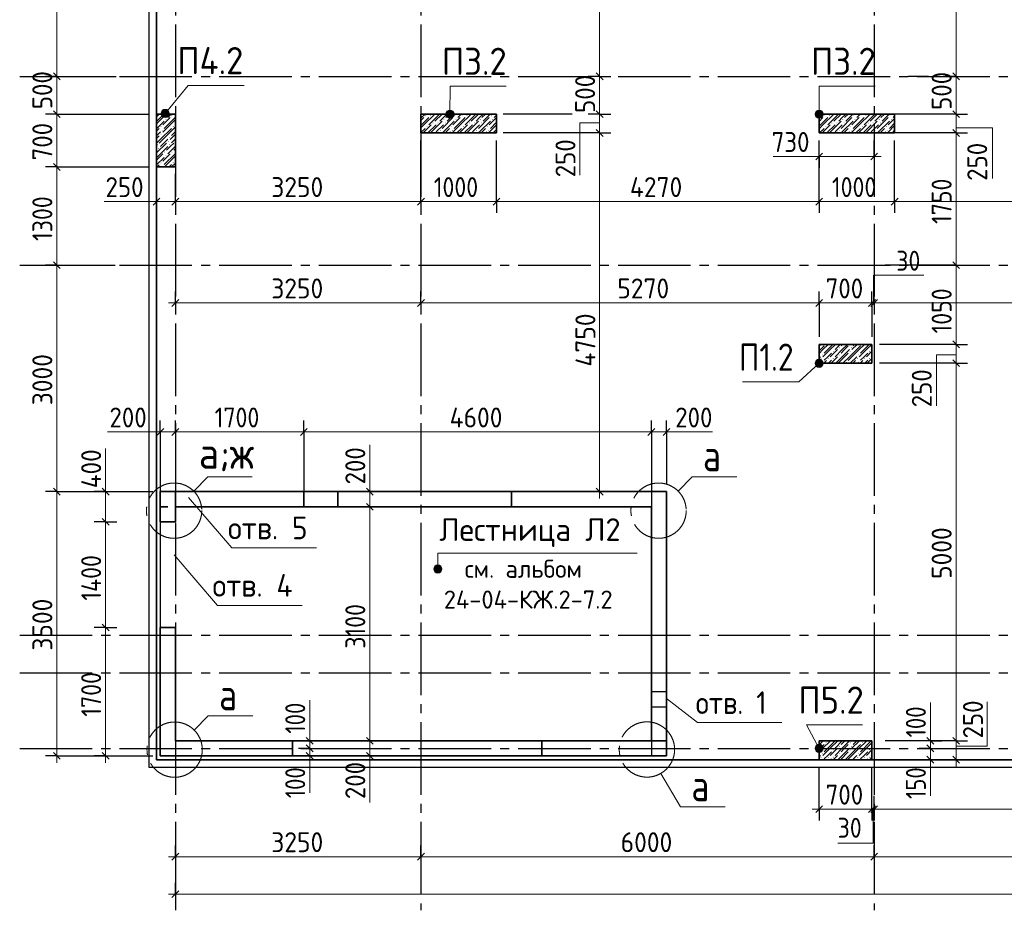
# Model space of a CAD drawing. Header units: millimetres. Extents: x 0 to 50400, y 0 to 35640.
# Tile 3 of 16: x 7204 to 20236, y 8317 to 20112. Entities that reach past the tile are written whole.
import ezdxf

# ---------------------------------------------------------------- set-up
doc = ezdxf.new("R2010")
doc.units = ezdxf.units.MM
doc.linetypes.add('______2', pattern=[324, 240, -84])
doc.linetypes.add('______5', pattern=[1320, 960, -120, 120, -120])
for name, color, linetype, lineweight in [('Standard', 7, 'Continuous', 25), ('ЖБ Пилон', 7, 'Continuous', 35), ('ЖБ Стена верхний уровень', 7, 'Continuous', 35), ('Общий01', 7, 'Continuous', 13), ('Позиционная метка диаметр_ шаг', 7, 'Continuous', 13), ('Позиционная метка линия выноска', 7, 'Continuous', 13), ('Примечания', 7, 'Continuous', 13), ('Размерная линия_ общее', 7, 'Continuous', 13)]:
    doc.layers.add(name, color=color, linetype=linetype, lineweight=lineweight)
doc.layers.add('Оси', color=7, linetype='______5', true_color=0x656565)
doc.styles.add('ISOCPEUR', font='txt')

msp = doc.modelspace()

# ---------------------------------------------------------------- hatches: boundary and pattern name
at = {"layer": 'ЖБ Пилон', "linetype": 'Continuous', "lineweight": 18, "transparency": 33554687}
for points in [[(9117, 18839), (9123, 18845), (9129, 18839), (9123, 18833)], [(9134, 18793), (9140, 18799), (9146, 18793), (9140, 18787)], [(9213, 18839), (9219, 18845), (9225, 18839), (9219, 18833)], [(12573, 18839), (12579, 18845), (12585, 18839), (12579, 18833)], [(12638, 18841), (12644, 18847), (12650, 18841), (12644, 18835)], [(12813, 18791), (12819, 18797), (12825, 18791), (12819, 18785)], [(12957, 18839), (12963, 18845), (12969, 18839), (12963, 18833)], [(12974, 18793), (12980, 18799), (12986, 18793), (12980, 18787)], [(13053, 18839), (13059, 18845), (13065, 18839), (13059, 18833)], [(13118, 18841), (13124, 18847), (13130, 18841), (13124, 18835)], [(13293, 18791), (13299, 18797), (13305, 18791), (13299, 18785)], [(13437, 18839), (13443, 18845), (13449, 18839), (13443, 18833)], [(13454, 18793), (13460, 18799), (13466, 18793), (13460, 18787)], [(17785, 18794), (17786, 18793), (17785, 18793)], [(17853, 18839), (17859, 18845), (17865, 18839), (17859, 18833)], [(17918, 18841), (17924, 18847), (17930, 18841), (17924, 18835)], [(18093, 18791), (18099, 18797), (18105, 18791), (18099, 18785)], [(18237, 18839), (18243, 18845), (18249, 18839), (18243, 18833)], [(18254, 18793), (18260, 18799), (18266, 18793), (18260, 18787)], [(18333, 18839), (18339, 18845), (18345, 18839), (18339, 18833)], [(18398, 18841), (18404, 18847), (18410, 18841), (18404, 18835)], [(18573, 18791), (18579, 18797), (18585, 18791), (18579, 18785)], [(18717, 18839), (18723, 18845), (18729, 18839), (18723, 18833)], [(18734, 18793), (18740, 18799), (18746, 18793), (18740, 18787)], [(9069, 18695), (9075, 18701), (9081, 18695), (9075, 18689)], [(9086, 18649), (9092, 18655), (9098, 18649), (9092, 18643)], [(9230, 18697), (9236, 18703), (9242, 18697), (9236, 18691)], [(12590, 18697), (12596, 18703), (12602, 18697), (12596, 18691)], [(12669, 18743), (12675, 18749), (12681, 18743), (12675, 18737)], [(12734, 18745), (12740, 18751), (12746, 18745), (12740, 18739)], [(12765, 18647), (12771, 18653), (12777, 18647), (12771, 18641)], [(12830, 18745), (12836, 18751), (12842, 18745), (12836, 18739)], [(12909, 18695), (12915, 18701), (12921, 18695), (12915, 18689)], [(12926, 18649), (12932, 18655), (12938, 18649), (12932, 18643)], [(13070, 18697), (13076, 18703), (13082, 18697), (13076, 18691)], [(13149, 18743), (13155, 18749), (13161, 18743), (13155, 18737)], [(13214, 18745), (13220, 18751), (13226, 18745), (13220, 18739)], [(13245, 18647), (13251, 18653), (13257, 18647), (13251, 18641)], [(13310, 18745), (13316, 18751), (13322, 18745), (13316, 18739)], [(13389, 18695), (13395, 18701), (13401, 18695), (13395, 18689)], [(13406, 18649), (13412, 18655), (13418, 18649), (13412, 18643)], [(17870, 18697), (17876, 18703), (17882, 18697), (17876, 18691)], [(17949, 18743), (17955, 18749), (17961, 18743), (17955, 18737)], [(18014, 18745), (18020, 18751), (18026, 18745), (18020, 18739)], [(18045, 18647), (18051, 18653), (18057, 18647), (18051, 18641)], [(18110, 18745), (18116, 18751), (18122, 18745), (18116, 18739)], [(18189, 18695), (18195, 18701), (18201, 18695), (18195, 18689)], [(18206, 18649), (18212, 18655), (18218, 18649), (18212, 18643)], [(18350, 18697), (18356, 18703), (18362, 18697), (18356, 18691)], [(18429, 18743), (18435, 18749), (18441, 18743), (18435, 18737)], [(18494, 18745), (18500, 18751), (18506, 18745), (18500, 18739)], [(18525, 18647), (18531, 18653), (18537, 18647), (18531, 18641)], [(18590, 18745), (18596, 18751), (18602, 18745), (18596, 18739)], [(18669, 18695), (18675, 18701), (18681, 18695), (18675, 18689)], [(18686, 18649), (18692, 18655), (18698, 18649), (18692, 18643)], [(9069, 18599), (9075, 18605), (9081, 18599), (9075, 18593)], [(9165, 18503), (9171, 18509), (9177, 18503), (9171, 18497)], [(9182, 18553), (9188, 18559), (9194, 18553), (9188, 18547)], [(9261, 18503), (9265, 18507), (9265, 18499)], [(9021, 18455), (9027, 18461), (9033, 18455), (9027, 18449)], [(9038, 18409), (9044, 18415), (9050, 18409), (9044, 18403)], [(9182, 18457), (9188, 18463), (9194, 18457), (9188, 18451)], [(9117, 18359), (9123, 18365), (9129, 18359), (9123, 18353)], [(9134, 18313), (9140, 18319), (9146, 18313), (9140, 18307)], [(9213, 18359), (9219, 18365), (9225, 18359), (9219, 18353)], [(9069, 18215), (9075, 18221), (9081, 18215), (9075, 18209)], [(9086, 18169), (9092, 18175), (9098, 18169), (9092, 18163)], [(9230, 18217), (9236, 18223), (9242, 18217), (9236, 18211)], [(17877, 15812), (17876, 15811), (17874, 15812)], [(18045, 15767), (18051, 15773), (18057, 15767), (18051, 15761)], [(18199, 15812), (18195, 15809), (18191, 15812)], [(18206, 15769), (18212, 15775), (18218, 15769), (18212, 15763)], [(18357, 15812), (18356, 15811), (18354, 15812)], [(17822, 15673), (17828, 15679), (17834, 15673), (17828, 15667)], [(17966, 15721), (17972, 15727), (17978, 15721), (17972, 15715)], [(18045, 15671), (18051, 15677), (18057, 15671), (18051, 15665)], [(18189, 15719), (18195, 15725), (18201, 15719), (18195, 15713)], [(18302, 15673), (18308, 15679), (18314, 15673), (18308, 15667)], [(18446, 15721), (18452, 15727), (18458, 15721), (18452, 15715)], [(17805, 15623), (17811, 15629), (17817, 15623), (17811, 15617)], [(17822, 15577), (17828, 15583), (17834, 15577), (17828, 15571)], [(17901, 15623), (17907, 15629), (17913, 15623), (17907, 15617)], [(17966, 15625), (17972, 15631), (17978, 15625), (17972, 15619)], [(18141, 15575), (18147, 15581), (18153, 15575), (18147, 15569)], [(18285, 15623), (18291, 15629), (18297, 15623), (18291, 15617)], [(18302, 15577), (18308, 15583), (18314, 15577), (18308, 15571)], [(18381, 15623), (18387, 15629), (18393, 15623), (18387, 15617)], [(18446, 15625), (18452, 15631), (18458, 15625), (18452, 15619)], [(17870, 10537), (17876, 10543), (17882, 10537), (17876, 10531)], [(17966, 10441), (17972, 10447), (17978, 10441), (17972, 10435)], [(18045, 10487), (18051, 10493), (18057, 10487), (18051, 10481)], [(18189, 10535), (18195, 10541), (18201, 10535), (18195, 10529)], [(18189, 10439), (18195, 10445), (18201, 10439), (18195, 10433)], [(18206, 10489), (18212, 10495), (18218, 10489), (18212, 10483)], [(18350, 10537), (18356, 10543), (18362, 10537), (18356, 10531)], [(18446, 10441), (18452, 10447), (18458, 10441), (18452, 10435)], [(17805, 10343), (17811, 10349), (17817, 10343), (17811, 10337)], [(17822, 10393), (17828, 10399), (17834, 10393), (17828, 10387)], [(17901, 10343), (17907, 10349), (17913, 10343), (17907, 10337)], [(17966, 10345), (17972, 10351), (17978, 10345), (17972, 10339)], [(18045, 10391), (18051, 10397), (18057, 10391), (18051, 10385)], [(18285, 10343), (18291, 10349), (18297, 10343), (18291, 10337)], [(18302, 10393), (18308, 10399), (18314, 10393), (18308, 10387)], [(18381, 10343), (18387, 10349), (18393, 10343), (18387, 10337)], [(18446, 10345), (18452, 10351), (18458, 10345), (18452, 10339)]]:
    msp.add_hatch(color=7, dxfattribs=at).paths.add_polyline_path(points, flags=16)
at = {"layer": 'Позиционная метка линия выноска', "linetype": 'Continuous', "lineweight": 13, "transparency": 33554687}
for points in [[(9076, 18880), (9171, 18837), (9087, 18906)], [(9087, 18906), (9182, 18862), (9110, 18922)], [(9087, 18906), (9171, 18837), (9182, 18862)], [(9110, 18922), (9179, 18890), (9138, 18924)], [(9110, 18922), (9182, 18862), (9179, 18890)], [(9138, 18924), (9179, 18890), (9163, 18913)], [(12853, 18890), (12946, 18889), (12927, 18909)], [(12853, 18890), (12927, 18909), (12873, 18909)], [(12873, 18909), (12927, 18909), (12900, 18916)], [(17739, 18890), (17832, 18889), (17812, 18909)], [(17739, 18890), (17812, 18909), (17758, 18909)], [(17758, 18909), (17812, 18909), (17785, 18916)], [(9079, 18853), (9148, 18821), (9076, 18880)], [(9076, 18880), (9148, 18821), (9171, 18837)], [(9120, 18818), (9079, 18853), (9095, 18830)], [(9079, 18853), (9120, 18818), (9148, 18821)], [(12845, 18863), (12946, 18889), (12853, 18890)], [(12845, 18863), (12953, 18862), (12946, 18889)], [(12853, 18836), (12953, 18862), (12845, 18863)], [(12853, 18836), (12946, 18835), (12953, 18862)], [(12872, 18816), (12946, 18835), (12853, 18836)], [(12872, 18816), (12926, 18816), (12946, 18835)], [(12926, 18816), (12872, 18816), (12899, 18808)], [(17731, 18863), (17832, 18889), (17739, 18890)], [(17731, 18863), (17839, 18862), (17832, 18889)], [(17739, 18836), (17839, 18862), (17731, 18863)], [(17739, 18836), (17831, 18835), (17839, 18862)], [(17758, 18816), (17831, 18835), (17739, 18836)], [(17758, 18816), (17812, 18816), (17831, 18835)], [(17812, 18816), (17758, 18816), (17785, 18808)], [(17796, 15510), (17734, 15579), (17733, 15551)], [(17796, 15510), (17733, 15551), (17769, 15511)], [(17769, 15511), (17733, 15551), (17745, 15526)], [(17821, 15522), (17749, 15602), (17734, 15579)], [(17821, 15522), (17734, 15579), (17796, 15510)], [(17836, 15546), (17774, 15615), (17749, 15602)], [(17836, 15546), (17749, 15602), (17821, 15522)], [(17838, 15574), (17801, 15614), (17774, 15615)], [(17838, 15574), (17774, 15615), (17836, 15546)], [(17801, 15614), (17838, 15574), (17825, 15599)], [(17731, 10464), (17813, 10508), (17787, 10516)], [(17731, 10464), (17787, 10516), (17739, 10491)], [(17737, 10437), (17813, 10508), (17731, 10464)], [(17737, 10437), (17833, 10488), (17813, 10508)], [(17757, 10417), (17833, 10488), (17737, 10437)], [(17739, 10491), (17787, 10516), (17760, 10510)], [(17757, 10417), (17839, 10460), (17833, 10488)], [(17783, 10409), (17839, 10460), (17757, 10417)], [(17783, 10409), (17831, 10434), (17839, 10460)], [(17831, 10434), (17783, 10409), (17811, 10415)]]:
    msp.add_hatch(color=7, dxfattribs=at).paths.add_polyline_path(points)
at = {"layer": 'Примечания', "linetype": 'Continuous', "lineweight": 13, "transparency": 33554687}
for points in [[(12784, 12864), (12692, 12864), (12684, 12837)], [(12784, 12864), (12684, 12837), (12792, 12837)], [(12792, 12837), (12684, 12837), (12692, 12810)], [(12765, 12883), (12711, 12883), (12692, 12864)], [(12765, 12883), (12692, 12864), (12784, 12864)], [(12792, 12837), (12692, 12810), (12784, 12810)], [(12784, 12810), (12692, 12810), (12711, 12790)], [(12711, 12883), (12765, 12883), (12738, 12891)], [(12784, 12810), (12711, 12790), (12765, 12790)], [(12765, 12790), (12711, 12790), (12738, 12783)]]:
    msp.add_hatch(color=7, dxfattribs=at).paths.add_polyline_path(points)

# ---------------------------------------------------------------- linework, layer by layer
at = {"layer": 'Standard', "color": 254, "linetype": 'Continuous', "lineweight": -3, "true_color": 0xc4c4ff, "transparency": 33554687}
msp.add_lwpolyline([(8915, 10212), (33765, 10212), (33765, 32712), (8915, 32712), (8915, 10212)], dxfattribs=at)
at = {"layer": 'Standard', "color": 7, "linetype": 'Continuous', "lineweight": 35, "transparency": 33554687}
msp.add_lwpolyline([(9015, 10312), (33665, 10312), (33665, 32612), (9015, 32612), (9015, 10312)], dxfattribs=at)
at = {"layer": 'ЖБ Пилон', "color": 7, "linetype": 'Continuous', "lineweight": 35, "transparency": 33554687}
for p, q in [((9265, 18862), (9015, 18862)), ((9015, 18862), (9015, 18162)), ((9015, 18862), (9015, 18162)), ((9265, 18862), (9015, 18862)), ((9265, 18162), (9265, 18862)), ((9265, 18162), (9265, 18862)), ((13515, 18862), (12515, 18862)), ((12515, 18862), (12515, 18612)), ((12515, 18862), (12515, 18612)), ((13515, 18862), (12515, 18862)), ((13515, 18612), (13515, 18862)), ((13515, 18612), (13515, 18862)), ((18785, 18862), (17785, 18862)), ((17785, 18862), (17785, 18612)), ((17785, 18862), (17785, 18612)), ((18785, 18862), (17785, 18862)), ((18785, 18612), (18785, 18862)), ((18785, 18612), (18785, 18862)), ((12515, 18612), (13515, 18612)), ((12515, 18612), (13515, 18612)), ((17785, 18612), (18785, 18612)), ((17785, 18612), (18785, 18612)), ((9015, 18162), (9265, 18162)), ((9015, 18162), (9265, 18162)), ((18485, 15812), (17785, 15812)), ((17785, 15812), (17785, 15562)), ((17785, 15812), (17785, 15562)), ((18485, 15812), (17785, 15812)), ((18485, 15562), (18485, 15812)), ((18485, 15562), (18485, 15812)), ((17785, 15562), (18485, 15562)), ((17785, 15562), (18485, 15562)), ((18485, 10562), (17785, 10562)), ((17785, 10562), (17785, 10312)), ((17785, 10562), (17785, 10312)), ((18485, 10562), (17785, 10562)), ((18485, 10312), (18485, 10562)), ((18485, 10312), (18485, 10562)), ((17785, 10312), (18485, 10312)), ((17785, 10312), (18485, 10312))]:
    msp.add_line(p, q, dxfattribs=at)
at = {"layer": 'ЖБ Пилон', "color": 251, "linetype": 'Continuous', "lineweight": 18, "true_color": 0x494949, "transparency": 33554687}
for p, q in [((9015, 18861), (9017, 18862)), ((9051, 18862), (9015, 18827)), ((9099, 18815), (9015, 18731)), ((9015, 18669), (9116, 18769)), ((9113, 18862), (9020, 18769)), ((9195, 18815), (9099, 18719)), ((9260, 18817), (9116, 18673)), ((9209, 18862), (9164, 18817)), ((9195, 18719), (9265, 18789)), ((12620, 18817), (12515, 18713)), ((12555, 18815), (12515, 18775)), ((12569, 18862), (12524, 18817)), ((12555, 18719), (12699, 18862)), ((12761, 18862), (12620, 18721)), ((12651, 18623), (12795, 18767)), ((12795, 18862), (12699, 18767)), ((12764, 18769), (12812, 18817)), ((12939, 18815), (12795, 18671)), ((12812, 18817), (12857, 18862)), ((12812, 18625), (12956, 18769)), ((12891, 18862), (12843, 18815)), ((12953, 18862), (12860, 18769)), ((13035, 18815), (12939, 18719)), ((13100, 18817), (12956, 18673)), ((13049, 18862), (13004, 18817)), ((13035, 18719), (13179, 18862)), ((13241, 18862), (13100, 18721)), ((13131, 18623), (13275, 18767)), ((13275, 18862), (13179, 18767)), ((13244, 18769), (13292, 18817)), ((13419, 18815), (13275, 18671)), ((13292, 18817), (13337, 18862)), ((13292, 18625), (13436, 18769)), ((13371, 18862), (13323, 18815)), ((13433, 18862), (13340, 18769)), ((13515, 18815), (13419, 18719)), ((13515, 18849), (13484, 18817)), ((17900, 18817), (17785, 18703)), ((17835, 18815), (17785, 18765)), ((17849, 18862), (17804, 18817)), ((17835, 18719), (17979, 18862)), ((18041, 18862), (17900, 18721)), ((17931, 18623), (18075, 18767)), ((18075, 18862), (17979, 18767)), ((18044, 18769), (18092, 18817)), ((18219, 18815), (18075, 18671)), ((18092, 18817), (18137, 18862)), ((18092, 18625), (18236, 18769)), ((18171, 18862), (18123, 18815)), ((18233, 18862), (18140, 18769)), ((18315, 18815), (18219, 18719)), ((18380, 18817), (18236, 18673)), ((18329, 18862), (18284, 18817)), ((18315, 18719), (18459, 18862)), ((18521, 18862), (18380, 18721)), ((18411, 18623), (18555, 18767)), ((18555, 18862), (18459, 18767)), ((18524, 18769), (18572, 18817)), ((18699, 18815), (18555, 18671)), ((18572, 18817), (18617, 18862)), ((18572, 18625), (18716, 18769)), ((18651, 18862), (18603, 18815)), ((18713, 18862), (18620, 18769)), ((18785, 18805), (18699, 18719)), ((18785, 18839), (18764, 18817)), ((9015, 18635), (9051, 18671)), ((9068, 18529), (9212, 18673)), ((9195, 18719), (9099, 18623)), ((9265, 18693), (9195, 18623)), ((9265, 18727), (9260, 18721)), ((12555, 18719), (12515, 18679)), ((12515, 18617), (12572, 18673)), ((12651, 18719), (12555, 18623)), ((12716, 18721), (12607, 18612)), ((12812, 18721), (12716, 18625)), ((12843, 18623), (12891, 18671)), ((13035, 18719), (12939, 18623)), ((12991, 18612), (13052, 18673)), ((13131, 18719), (13035, 18623)), ((13196, 18721), (13087, 18612)), ((13292, 18721), (13196, 18625)), ((13323, 18623), (13371, 18671)), ((13515, 18719), (13419, 18623)), ((13515, 18753), (13436, 18673)), ((13471, 18612), (13515, 18657)), ((13515, 18719), (13515, 18719)), ((17835, 18719), (17785, 18669)), ((17791, 18612), (17852, 18673)), ((17931, 18719), (17835, 18623)), ((17996, 18721), (17887, 18612)), ((18092, 18721), (17996, 18625)), ((18123, 18623), (18171, 18671)), ((18315, 18719), (18219, 18623)), ((18271, 18612), (18332, 18673)), ((18411, 18719), (18315, 18623)), ((18476, 18721), (18367, 18612)), ((18572, 18721), (18476, 18625)), ((18603, 18623), (18651, 18671)), ((18785, 18709), (18699, 18623)), ((18785, 18743), (18716, 18673)), ((18751, 18612), (18785, 18647)), ((9068, 18625), (9015, 18573)), ((9051, 18575), (9015, 18539)), ((9068, 18529), (9015, 18477)), ((9195, 18623), (9051, 18479)), ((9164, 18529), (9068, 18433)), ((9265, 18597), (9195, 18527)), ((9265, 18631), (9212, 18577)), ((9212, 18481), (9260, 18529)), ((9260, 18529), (9265, 18535)), ((12555, 18623), (12545, 18612)), ((12651, 18623), (12641, 18612)), ((12747, 18623), (12737, 18612)), ((12812, 18625), (12799, 18612)), ((12833, 18612), (12843, 18623)), ((12908, 18625), (12895, 18612)), ((13035, 18623), (13025, 18612)), ((13131, 18623), (13121, 18612)), ((13227, 18623), (13217, 18612)), ((13292, 18625), (13279, 18612)), ((13313, 18612), (13323, 18623)), ((13388, 18625), (13375, 18612)), ((13515, 18623), (13505, 18612)), ((13515, 18623), (13515, 18623)), ((17835, 18623), (17825, 18612)), ((17931, 18623), (17921, 18612)), ((18027, 18623), (18017, 18612)), ((18092, 18625), (18079, 18612)), ((18113, 18612), (18123, 18623)), ((18188, 18625), (18175, 18612)), ((18315, 18623), (18305, 18612)), ((18411, 18623), (18401, 18612)), ((18507, 18623), (18497, 18612)), ((18572, 18625), (18559, 18612)), ((18593, 18612), (18603, 18623)), ((18668, 18625), (18655, 18612)), ((18785, 18613), (18785, 18612)), ((9147, 18479), (9015, 18347)), ((9015, 18381), (9020, 18385)), ((9164, 18433), (9020, 18289)), ((9147, 18383), (9195, 18431)), ((9265, 18439), (9164, 18337)), ((9195, 18431), (9243, 18479)), ((9265, 18405), (9243, 18383)), ((9099, 18335), (9015, 18251)), ((9015, 18189), (9116, 18289)), ((9195, 18335), (9099, 18239)), ((9260, 18337), (9116, 18193)), ((9195, 18239), (9265, 18309)), ((9265, 18247), (9260, 18241)), ((9023, 18162), (9051, 18191)), ((9195, 18239), (9119, 18162)), ((9181, 18162), (9212, 18193)), ((9265, 18213), (9215, 18162)), ((17809, 15812), (17785, 15789)), ((17785, 15727), (17852, 15793)), ((17905, 15812), (17835, 15743)), ((17967, 15812), (17852, 15697)), ((17931, 15743), (18001, 15812)), ((18063, 15812), (17996, 15745)), ((18097, 15812), (18075, 15791)), ((18092, 15745), (18159, 15812)), ((18123, 15743), (18171, 15791)), ((18188, 15649), (18332, 15793)), ((18289, 15812), (18219, 15743)), ((18255, 15812), (18236, 15793)), ((18385, 15812), (18315, 15743)), ((18447, 15812), (18332, 15697)), ((18411, 15743), (18481, 15812)), ((17835, 15743), (17785, 15693)), ((17804, 15649), (17785, 15631)), ((17931, 15743), (17835, 15647)), ((17852, 15601), (17900, 15649)), ((17900, 15649), (17948, 15697)), ((18027, 15743), (17931, 15647)), ((18027, 15647), (17943, 15562)), ((18092, 15745), (17996, 15649)), ((18092, 15649), (18005, 15562)), ((18171, 15695), (18039, 15562)), ((18075, 15695), (18123, 15743)), ((18188, 15745), (18092, 15649)), ((18188, 15649), (18101, 15562)), ((18315, 15743), (18171, 15599)), ((18284, 15649), (18197, 15562)), ((18411, 15743), (18315, 15647)), ((18332, 15601), (18380, 15649)), ((18380, 15649), (18428, 15697)), ((18485, 15721), (18411, 15647)), ((18485, 15755), (18476, 15745)), ((18485, 15659), (18476, 15649)), ((17787, 15599), (17785, 15597)), ((17847, 15562), (17883, 15599)), ((17948, 15601), (17909, 15562)), ((18267, 15599), (18231, 15562)), ((18327, 15562), (18363, 15599)), ((18428, 15601), (18389, 15562)), ((18485, 15625), (18423, 15562)), ((18485, 15563), (18485, 15562)), ((17805, 10562), (17785, 10543)), ((17835, 10559), (17785, 10509)), ((17835, 10559), (17839, 10562)), ((17931, 10559), (17835, 10463)), ((17996, 10561), (17852, 10417)), ((17901, 10562), (17900, 10561)), ((17931, 10463), (18031, 10562)), ((18092, 10561), (17996, 10465)), ((18127, 10562), (18075, 10511)), ((18092, 10465), (18189, 10562)), ((18223, 10562), (18219, 10559)), ((18315, 10559), (18219, 10463)), ((18285, 10562), (18236, 10513)), ((18315, 10559), (18319, 10562)), ((18411, 10559), (18315, 10463)), ((18476, 10561), (18332, 10417)), ((18381, 10562), (18380, 10561)), ((17785, 10447), (17852, 10513)), ((17835, 10463), (17785, 10413)), ((17931, 10463), (17835, 10367)), ((18027, 10463), (17931, 10367)), ((18092, 10465), (17996, 10369)), ((18075, 10415), (18123, 10463)), ((18188, 10465), (18092, 10369)), ((18123, 10463), (18171, 10511)), ((18315, 10463), (18171, 10319)), ((18188, 10369), (18332, 10513)), ((18411, 10463), (18315, 10367)), ((18411, 10463), (18485, 10537)), ((18485, 10441), (18411, 10367)), ((18485, 10475), (18476, 10465)), ((17804, 10369), (17785, 10351)), ((17787, 10319), (17785, 10317)), ((17852, 10321), (17900, 10369)), ((17877, 10312), (17883, 10319)), ((17900, 10369), (17948, 10417)), ((17948, 10321), (17939, 10312)), ((18027, 10367), (17973, 10312)), ((18092, 10369), (18035, 10312)), ((18171, 10415), (18069, 10312)), ((18188, 10369), (18131, 10312)), ((18284, 10369), (18227, 10312)), ((18267, 10319), (18261, 10312)), ((18332, 10321), (18380, 10369)), ((18357, 10312), (18363, 10319)), ((18380, 10369), (18428, 10417)), ((18428, 10321), (18419, 10312)), ((18485, 10345), (18453, 10312)), ((18485, 10379), (18476, 10369))]:
    msp.add_line(p, q, dxfattribs=at)
at = {"layer": 'ЖБ Стена верхний уровень', "color": 7, "linetype": 'Continuous', "lineweight": 35, "transparency": 33554687}
for p, q in [((9065, 13862), (9065, 13662)), ((9265, 13862), (9065, 13862)), ((10405, 13862), (9265, 13862)), ((9265, 13662), (9265, 13862)), ((10965, 13862), (10405, 13862)), ((10965, 13862), (10965, 13662)), ((15565, 13862), (10965, 13862)), ((11415, 13662), (11415, 13862)), ((13715, 13862), (11415, 13862)), ((13715, 13862), (13715, 13662)), ((15765, 13862), (15565, 13862)), ((15765, 13662), (15765, 13862)), ((15765, 11212), (15765, 13862)), ((15765, 10562), (15765, 13862)), ((9065, 13662), (9165, 13662)), ((9065, 13662), (9165, 13662)), ((9065, 13662), (9065, 13462)), ((9265, 13662), (10405, 13662)), ((9265, 13462), (9265, 13662)), ((10405, 13662), (10965, 13662)), ((10965, 13662), (11415, 13662)), ((10965, 13662), (15565, 13662)), ((10965, 13662), (15565, 13662)), ((13715, 13662), (15565, 13662)), ((15565, 13662), (15565, 10562)), ((15765, 11212), (15765, 13662)), ((9065, 13462), (9265, 13462)), ((9065, 12062), (9065, 10562)), ((9265, 12062), (9065, 12062)), ((9265, 10562), (9265, 12062)), ((9265, 10562), (9265, 12062)), ((9265, 10562), (9265, 12062)), ((15565, 11212), (15565, 11012)), ((15765, 11012), (15765, 11212)), ((15765, 10562), (15765, 11012)), ((15765, 10562), (15765, 11012)), ((9065, 10562), (9065, 10362)), ((15565, 10562), (9265, 10562)), ((10815, 10362), (10815, 10562)), ((14115, 10562), (10815, 10562)), ((14115, 10562), (10815, 10562)), ((14115, 10562), (14115, 10362)), ((15565, 10562), (15765, 10562)), ((15565, 10562), (15765, 10562)), ((15765, 10362), (15765, 10562)), ((9065, 10362), (15765, 10362)), ((10815, 10362), (14115, 10362)), ((10815, 10362), (14115, 10362))]:
    msp.add_line(p, q, dxfattribs=at)
at = {"layer": 'ЖБ Стена верхний уровень', "color": 7, "linetype": 'Continuous', "lineweight": 25, "transparency": 33554687}
for p, q in [((9265, 13862), (9265, 13662)), ((10965, 13662), (10965, 13862)), ((9065, 13462), (9065, 12062)), ((9265, 13462), (9065, 13462)), ((9065, 12062), (9265, 12062)), ((15765, 11212), (15565, 11212)), ((15565, 11012), (15765, 11012))]:
    msp.add_line(p, q, dxfattribs=at)
at = {"layer": 'ЖБ Стена верхний уровень', "color": 253, "linetype": '______2', "lineweight": -3, "true_color": 0xababab, "transparency": 33554687}
for p, q in [((15565, 13862), (15565, 13662)), ((15765, 11212), (15565, 11212)), ((15565, 11012), (15765, 11012)), ((10815, 10362), (10815, 10562)), ((15565, 10562), (15565, 10362)), ((15565, 10562), (15765, 10562))]:
    msp.add_line(p, q, dxfattribs=at)
at = {"layer": 'ЖБ Стена верхний уровень', "color": 7, "linetype": 'Continuous', "lineweight": 18, "transparency": 33554687}
for p, q in [((9265, 13662), (10405, 13662)), ((9065, 10562), (9065, 10362)), ((9065, 10562), (9065, 10362)), ((10305, 10562), (9265, 10562)), ((10305, 10562), (9265, 10562)), ((10815, 10562), (10305, 10562)), ((15565, 10562), (14115, 10562)), ((15765, 10362), (15765, 10562)), ((9065, 10362), (10815, 10362)), ((9065, 10362), (10305, 10362)), ((14115, 10362), (15765, 10362))]:
    msp.add_line(p, q, dxfattribs=at)
at = {"layer": 'Общий01', "color": 7, "linetype": 'Continuous', "lineweight": 13, "transparency": 33554687}
for points in [[(9507, 13870), (9694, 14056), (10282, 14056)], [(15919, 13870), (16106, 14056), (16694, 14056)], [(9514, 10704), (9700, 10891), (10288, 10891)], [(15691, 10130), (15952, 9686), (16540, 9686)]]:
    msp.add_lwpolyline(points, dxfattribs=at)
at = {"layer": 'Общий01', "color": 7, "linetype": '______5', "lineweight": 13, "transparency": 33554687}
for centre in [(9248, 13610), (15660, 13610), (9255, 10445), (15506, 10447)]:
    msp.add_circle(centre, 366, dxfattribs=at)
at = {"layer": 'Оси', "color": 8, "linetype": '______5', "lineweight": -3, "transparency": 33554687}
for p, q in [((9265, 33247), (9265, 8317)), ((12515, 33247), (12515, 8317)), ((18515, 33247), (18515, 8317)), ((7204, 19362), (42964, 19362)), ((7204, 16862), (42964, 16862)), ((7204, 11962), (42964, 11962)), ((7204, 11462), (42964, 11462)), ((7204, 10462), (42964, 10462))]:
    msp.add_line(p, q, dxfattribs=at)
at = {"layer": 'Позиционная метка линия выноска', "color": 7, "linetype": 'Continuous', "lineweight": 13, "transparency": 33554687}
for p, q in [((9087, 18906), (9087, 18906)), ((9163, 18913), (9163, 18913)), ((12900, 18916), (12900, 18916)), ((17785, 18916), (17785, 18916)), ((9095, 18830), (9095, 18830)), ((9171, 18837), (9171, 18837)), ((12845, 18863), (12845, 18863)), ((12899, 18808), (12899, 18808)), ((12953, 18862), (12953, 18862)), ((17731, 18863), (17731, 18863)), ((17785, 18808), (17785, 18808)), ((17839, 18862), (17839, 18862)), ((17745, 15526), (17745, 15526)), ((17749, 15602), (17749, 15602)), ((17821, 15522), (17821, 15522)), ((17825, 15599), (17825, 15599)), ((17737, 10437), (17737, 10437)), ((17760, 10510), (17760, 10510)), ((17833, 10488), (17833, 10488)), ((17811, 10415), (17811, 10415))]:
    msp.add_line(p, q, dxfattribs=at)
for points in [[(9129, 18871), (9436, 19242), (10176, 19242)], [(12899, 18862), (12901, 19234), (13641, 19234)], [(17785, 18862), (17787, 19234), (18527, 19234)], [(17785, 15562), (17515, 15316), (16773, 15316)], [(17785, 10462), (17619, 10774), (18359, 10774)]]:
    msp.add_lwpolyline(points, dxfattribs=at)
for centre in [(9129, 18871), (12899, 18862), (17785, 18862), (17785, 15562), (17785, 10462)]:
    msp.add_circle(centre, 54, dxfattribs=at)
at = {"layer": 'Примечания', "color": 7, "linetype": 'Continuous', "lineweight": 13, "transparency": 33554687}
for p, q in [((17785, 18300), (17175, 18300)), ((9015, 17703), (8323, 17703)), ((9015, 14652), (8365, 14652)), ((15765, 14652), (16375, 14652)), ((11838, 13862), (11838, 14482)), ((8342, 13862), (8342, 14432)), ((12684, 12837), (12684, 12837)), ((12738, 12891), (12738, 12891)), ((12738, 12783), (12738, 12783)), ((12792, 12837), (12792, 12837)), ((11043, 10562), (11043, 11098)), ((19258, 10562), (19258, 11068)), ((11043, 10362), (11043, 9875)), ((11838, 10352), (11838, 9743)), ((19258, 10312), (19258, 9835))]:
    msp.add_line(p, q, dxfattribs=at)
for points in [[(14880, 18747), (14620, 18747), (14620, 18052)], [(19599, 18682), (20081, 18682), (20081, 18009)], [(18503, 16361), (18503, 16731), (19173, 16731)], [(19599, 15672), (19339, 15672), (19339, 14999)], [(9438, 13786), (10014, 13117), (11131, 13117)], [(15378, 13047), (12738, 13047), (12738, 12837)], [(9248, 13026), (9824, 12356), (10941, 12356)], [(15765, 11123), (16175, 10803), (17291, 10803)], [(19599, 10489), (20008, 10489), (20008, 11076)], [(18500, 9657), (18500, 9205), (18032, 9205)]]:
    msp.add_lwpolyline(points, dxfattribs=at)
msp.add_circle((12738, 12837), 54, dxfattribs=at)
at = {"layer": 'Размерная линия_ общее', "color": 7, "linetype": 'Continuous', "lineweight": 13, "transparency": 33554687}
for p, q in [((7696, 19362), (7696, 22262)), ((14880, 19362), (14880, 22262)), ((19599, 19362), (19599, 22262)), ((7696, 18862), (7696, 19362)), ((14880, 18862), (14880, 19362)), ((19599, 18862), (19599, 19362)), ((7696, 18162), (7696, 18862)), ((14880, 18612), (14880, 18862)), ((19599, 18612), (19599, 18862)), ((19599, 16862), (19599, 18612)), ((17785, 18300), (17695, 18300)), ((17785, 18300), (18515, 18300)), ((18515, 18300), (18605, 18300)), ((7696, 16862), (7696, 18162)), ((9015, 17703), (8925, 17703)), ((9015, 17703), (9265, 17703)), ((9265, 17703), (9175, 17703)), ((9265, 17703), (9355, 17703)), ((12515, 17703), (13515, 17703)), ((13515, 17703), (17785, 17703)), ((17785, 17703), (18785, 17703)), ((18785, 17703), (22765, 17703)), ((7696, 13862), (7696, 16862)), ((19599, 15812), (19599, 16862)), ((9265, 16361), (9175, 16361)), ((12515, 16361), (17785, 16361)), ((17785, 16361), (18485, 16361)), ((18485, 16361), (18515, 16361)), ((18515, 16361), (22685, 16361)), ((19599, 15562), (19599, 15812)), ((9065, 14652), (8975, 14652)), ((9065, 14652), (9265, 14652)), ((9265, 14652), (10965, 14652)), ((10965, 14652), (15565, 14652)), ((15565, 14652), (15765, 14652)), ((15765, 14652), (15855, 14652)), ((8342, 13862), (8342, 13952)), ((11838, 13862), (11838, 13952)), ((8342, 13462), (8342, 13862)), ((11838, 13662), (11838, 13862)), ((14880, 13862), (14880, 13772)), ((11838, 10562), (11838, 13662)), ((8342, 12062), (8342, 13462)), ((11043, 10562), (11043, 10652)), ((11043, 10462), (11043, 10562)), ((11838, 10362), (11838, 10562)), ((19258, 10562), (19258, 10652)), ((19258, 10462), (19258, 10562)), ((19599, 10562), (19599, 10652)), ((19599, 10312), (19599, 10562)), ((19599, 10562), (19599, 10472)), ((11043, 10362), (11043, 10462)), ((19258, 10312), (19258, 10462)), ((7696, 10362), (7696, 10272)), ((8342, 10362), (8342, 10272)), ((11043, 10362), (11043, 10272)), ((11838, 10362), (11838, 10272)), ((19258, 10312), (19258, 10222)), ((19599, 10312), (19599, 10222)), ((17785, 9657), (17695, 9657)), ((17785, 9657), (18485, 9657)), ((18485, 9657), (18515, 9657)), ((18515, 9657), (22685, 9657)), ((9265, 9027), (9175, 9027)), ((9265, 9027), (12515, 9027)), ((12515, 9027), (18515, 9027)), ((18515, 9027), (24515, 9027)), ((9265, 8532), (9175, 8532)), ((9265, 8532), (40065, 8532))]:
    msp.add_line(p, q, dxfattribs=at)
at = {"layer": 'Размерная линия_ общее', "color": 253, "linetype": 'Continuous', "lineweight": -3, "true_color": 0xa0a0a0, "transparency": 33554687}
for p, q in [((7696, 19362), (7546, 19362)), ((7696, 19362), (7846, 19362)), ((14880, 19362), (14730, 19362)), ((14880, 19362), (15030, 19362)), ((14880, 19362), (14880, 19362)), ((19235, 19362), (18965, 19362)), ((19599, 19362), (19449, 19362)), ((19599, 19362), (19749, 19362)), ((7696, 18862), (7546, 18862)), ((7696, 18862), (7846, 18862)), ((14516, 18862), (13605, 18862)), ((14880, 18862), (14730, 18862)), ((14880, 18862), (15030, 18862)), ((19599, 18862), (19449, 18862)), ((19599, 18862), (19749, 18862)), ((14880, 18612), (14730, 18612)), ((14880, 18612), (15030, 18612)), ((17785, 18300), (17785, 18512)), ((18515, 18300), (18515, 18512)), ((19599, 18612), (19449, 18612)), ((19599, 18612), (19749, 18612)), ((17785, 18300), (17785, 18450)), ((18515, 18300), (18515, 18450)), ((17785, 18300), (17785, 18150)), ((18515, 18300), (18515, 18150)), ((7696, 18162), (7546, 18162)), ((7696, 18162), (7846, 18162)), ((9265, 17703), (9265, 18071)), ((9265, 17703), (9265, 17994)), ((9015, 17703), (9015, 17853)), ((9265, 17703), (9265, 17853)), ((9265, 17703), (9265, 17853)), ((12515, 17703), (12515, 17853)), ((13515, 17703), (13515, 17853)), ((17785, 17703), (17785, 17853)), ((18785, 17703), (18785, 17853)), ((9015, 17703), (9015, 17553)), ((9265, 17703), (9265, 17553)), ((9265, 17703), (9265, 17553)), ((12515, 17703), (12515, 17553)), ((13515, 17703), (13515, 17553)), ((17785, 17703), (17785, 17553)), ((18785, 17703), (18785, 17553)), ((7696, 16862), (7546, 16862)), ((7696, 16862), (7846, 16862)), ((19599, 16862), (19449, 16862)), ((19599, 16862), (19749, 16862)), ((9265, 16361), (9265, 16511)), ((12515, 16361), (12515, 16511)), ((17785, 16361), (17785, 16511)), ((18485, 16361), (18485, 16511)), ((18515, 16361), (18515, 16511)), ((9265, 16361), (9265, 16211)), ((9265, 16361), (9265, 16361)), ((12515, 16361), (12515, 16211)), ((12515, 16361), (12515, 16361)), ((17785, 16361), (17785, 16211)), ((18485, 16361), (18485, 16211)), ((18515, 16361), (18515, 16211)), ((18515, 16361), (18515, 16309)), ((19599, 15812), (19449, 15812)), ((19599, 15812), (19749, 15812)), ((19599, 15562), (19449, 15562)), ((19599, 15562), (19749, 15562)), ((9065, 14652), (9065, 14802)), ((9265, 14652), (9265, 14802)), ((10965, 14652), (10965, 14802)), ((15565, 14652), (15565, 14802)), ((15765, 14652), (15765, 14802)), ((9065, 14652), (9065, 14502)), ((9065, 14652), (9065, 13762)), ((9265, 14652), (9265, 14502)), ((9265, 14652), (9265, 14652)), ((10965, 14652), (10965, 14502)), ((10965, 14652), (10965, 13862)), ((15565, 14652), (15565, 14502)), ((15565, 14652), (15565, 13762)), ((15765, 14652), (15765, 14502)), ((15765, 14652), (15765, 13962)), ((7696, 13862), (7546, 13862)), ((7696, 13862), (7846, 13862)), ((8342, 13862), (8192, 13862)), ((8342, 13862), (8492, 13862)), ((11838, 13862), (11688, 13862)), ((11838, 13862), (11988, 13862)), ((14880, 13862), (14730, 13862)), ((14880, 13862), (15030, 13862)), ((14880, 13862), (14880, 13862)), ((11838, 13662), (11688, 13662)), ((11838, 13662), (11988, 13662)), ((8342, 13462), (8192, 13462)), ((8342, 13462), (8492, 13462)), ((8342, 12062), (8192, 12062)), ((8342, 12062), (8492, 12062)), ((11043, 10562), (10893, 10562)), ((11043, 10562), (11193, 10562)), ((11838, 10562), (11688, 10562)), ((11838, 10562), (11988, 10562)), ((19599, 10562), (18660, 10562)), ((19258, 10562), (19108, 10562)), ((19258, 10562), (19408, 10562)), ((19258, 10562), (19258, 10562)), ((19599, 10562), (19449, 10562)), ((19599, 10562), (19449, 10562)), ((19599, 10562), (19749, 10562)), ((19599, 10562), (19599, 10562)), ((19599, 10562), (19749, 10562)), ((11043, 10462), (10893, 10462)), ((11043, 10462), (11193, 10462)), ((19258, 10462), (19108, 10462)), ((19258, 10462), (19408, 10462)), ((19258, 10462), (19258, 10462)), ((7696, 10362), (7546, 10362)), ((7696, 10362), (7846, 10362)), ((7696, 10362), (8965, 10362)), ((8342, 10362), (8192, 10362)), ((8342, 10362), (8492, 10362)), ((11043, 10362), (10893, 10362)), ((11043, 10362), (11193, 10362)), ((11838, 10362), (11688, 10362)), ((11838, 10362), (11988, 10362)), ((19258, 10312), (19108, 10312)), ((19258, 10312), (19408, 10312)), ((19599, 10312), (19449, 10312)), ((19599, 10312), (19749, 10312)), ((19599, 10312), (19919, 10312)), ((17785, 9657), (17785, 10212)), ((17785, 9657), (17785, 9807)), ((18485, 9657), (18485, 9807)), ((18515, 9657), (18515, 9807)), ((17785, 9657), (17785, 9507)), ((18485, 9657), (18485, 9507)), ((18515, 9657), (18515, 9507)), ((9265, 9027), (9265, 9177)), ((12515, 9027), (12515, 9177)), ((18515, 9027), (18515, 9177)), ((9265, 9027), (9265, 8877)), ((12515, 9027), (12515, 8877)), ((18515, 9027), (18515, 8877)), ((9265, 8532), (9265, 8682)), ((9265, 8532), (9265, 8382)), ((9265, 8532), (9265, 8520))]:
    msp.add_line(p, q, dxfattribs=at)
at = {"layer": 'Размерная линия_ общее', "color": 7, "linetype": 'Continuous', "lineweight": 25, "transparency": 33554687}
for p, q in [((7741, 19317), (7651, 19407)), ((14925, 19317), (14835, 19407)), ((19644, 19317), (19554, 19407)), ((7741, 18817), (7651, 18907)), ((14925, 18817), (14835, 18907)), ((19644, 18817), (19554, 18907)), ((14925, 18567), (14835, 18657)), ((19644, 18567), (19554, 18657)), ((17740, 18255), (17830, 18345)), ((18470, 18255), (18560, 18345)), ((7741, 18117), (7651, 18207)), ((8970, 17658), (9060, 17748)), ((9220, 17658), (9310, 17748)), ((9220, 17658), (9310, 17748)), ((12470, 17658), (12560, 17748)), ((13470, 17658), (13560, 17748)), ((17740, 17658), (17830, 17748)), ((18740, 17658), (18830, 17748)), ((7741, 16817), (7651, 16907)), ((19644, 16817), (19554, 16907)), ((9220, 16316), (9310, 16406)), ((12470, 16316), (12560, 16406)), ((17740, 16316), (17830, 16406)), ((18440, 16316), (18530, 16406)), ((18470, 16316), (18560, 16406)), ((19644, 15767), (19554, 15857)), ((19644, 15517), (19554, 15607)), ((9020, 14607), (9110, 14697)), ((9220, 14607), (9310, 14697)), ((10920, 14607), (11010, 14697)), ((15520, 14607), (15610, 14697)), ((15720, 14607), (15810, 14697)), ((7741, 13817), (7651, 13907)), ((8387, 13817), (8297, 13907)), ((11883, 13817), (11793, 13907)), ((14925, 13817), (14835, 13907)), ((11883, 13617), (11793, 13707)), ((8387, 13417), (8297, 13507)), ((8387, 12017), (8297, 12107)), ((11088, 10517), (10998, 10607)), ((11883, 10517), (11793, 10607)), ((19303, 10517), (19213, 10607)), ((19644, 10517), (19554, 10607)), ((19644, 10517), (19554, 10607)), ((11088, 10417), (10998, 10507)), ((19303, 10417), (19213, 10507)), ((7741, 10317), (7651, 10407)), ((8387, 10317), (8297, 10407)), ((11088, 10317), (10998, 10407)), ((11883, 10317), (11793, 10407)), ((19303, 10267), (19213, 10357)), ((19644, 10267), (19554, 10357)), ((17740, 9612), (17830, 9702)), ((18440, 9612), (18530, 9702)), ((18470, 9612), (18560, 9702)), ((9220, 8982), (9310, 9072)), ((12470, 8982), (12560, 9072)), ((18470, 8982), (18560, 9072)), ((9220, 8487), (9310, 8577))]:
    msp.add_line(p, q, dxfattribs=at)
at = {"layer": 'Размерная линия_ общее', "color": 253, "linetype": 'Continuous', "lineweight": -3, "true_color": 0xa0a0a0, "transparency": 33554687}
for points in [[(7696, 19362), (7872, 19362), (7872, 19362), (8482, 19362)], [(19599, 19362), (19578, 19362), (19578, 19362), (19578, 19362), (19578, 19362), (19578, 19362), (19578, 19362), (19578, 19362), (19578, 19362), (19578, 19362), (19578, 19362)], [(7696, 18862), (7859, 18862), (7859, 18862), (8915, 18862)], [(14880, 18862), (14863, 18862), (14863, 18862), (14862, 18862), (14862, 18862), (14862, 18862), (14862, 18862), (14861, 18862), (14861, 18862), (14859, 18862)], [(19599, 18862), (19578, 18862), (19578, 18862), (19578, 18862), (19578, 18862), (19578, 18862), (19578, 18862), (19578, 18862), (19578, 18862), (19578, 18862), (19578, 18862), (19578, 18862), (19578, 18862), (19483, 18862), (19483, 18862), (19477, 18862), (19477, 18862), (18585, 18862)], [(12515, 17703), (12515, 17724), (12515, 17724), (12515, 17724), (12515, 17724), (12515, 17724), (12515, 17724), (12515, 17724), (12515, 17724), (12515, 17724), (12515, 17724), (12515, 17724), (12515, 17724), (12515, 17724), (12515, 17724), (12515, 17724), (12515, 17724), (12515, 17724), (12515, 17724), (12515, 17728), (12515, 17728), (12515, 17758), (12515, 17758), (12515, 18512)], [(13515, 17703), (13515, 17724), (13515, 17724), (13515, 17724), (13515, 17724), (13515, 17724), (13515, 17724), (13515, 17724), (13515, 17724), (13515, 17724), (13515, 17724), (13515, 17724), (13515, 17724), (13515, 17724), (13515, 17724), (13515, 17724), (13515, 17724), (13515, 17729), (13515, 17729), (13515, 17775), (13515, 17775), (13515, 18512)], [(14880, 18612), (14863, 18612), (14863, 18612), (14862, 18612), (14862, 18612), (14862, 18612), (14862, 18612), (14861, 18612), (14861, 18612), (14860, 18612), (14860, 18612), (14763, 18612), (14763, 18612), (13605, 18612)], [(17785, 17703), (17785, 17724), (17785, 17724), (17785, 17724), (17785, 17724), (17785, 17724), (17785, 17724), (17785, 17724), (17785, 17724), (17785, 17724), (17785, 17724), (17785, 17724), (17785, 17724), (17785, 17724), (17785, 17724), (17785, 17737), (17785, 17737), (17785, 17847), (17785, 17847), (17785, 18512)], [(19599, 18612), (19578, 18612), (19578, 18612), (19578, 18612), (19578, 18612), (19578, 18612), (19578, 18612), (19578, 18612), (19578, 18612), (19578, 18612), (19578, 18612), (19578, 18612), (19578, 18612), (19487, 18612), (19487, 18612), (19481, 18612), (19481, 18612), (18585, 18612)], [(18785, 17703), (18785, 17724), (18785, 17724), (18785, 17724), (18785, 17724), (18785, 17724), (18785, 17724), (18785, 17724), (18785, 17724), (18785, 17724), (18785, 17724), (18785, 17724), (18785, 17724), (18785, 17739), (18785, 17739), (18785, 17864), (18785, 17864), (18785, 18512)], [(7696, 18162), (7841, 18162), (7841, 18162), (8915, 18162)], [(9015, 17703), (9015, 18028), (9015, 18028), (9015, 18071)], [(7696, 16862), (7808, 16862), (7808, 16862), (8466, 16862)], [(19599, 16862), (19578, 16862), (19578, 16862), (19578, 16862), (19578, 16862), (19578, 16862), (19578, 16862), (19578, 16862), (19578, 16862), (19578, 16862), (19578, 16862), (19578, 16862), (19578, 16862), (19578, 16862), (19578, 16862), (19514, 16862), (19514, 16862), (19509, 16862), (19509, 16862), (18660, 16862)], [(17785, 16361), (17785, 16201), (17785, 16201), (17785, 15912)], [(18485, 16361), (18485, 16184), (18485, 16184), (18485, 15912)], [(19599, 15812), (19578, 15812), (19578, 15812), (19578, 15812), (19578, 15812), (19578, 15812), (19578, 15812), (19578, 15812), (19578, 15812), (19578, 15812), (19578, 15812), (19578, 15812), (19578, 15812), (19578, 15812), (19578, 15812), (19578, 15812), (19578, 15812), (19530, 15812), (19530, 15812), (19527, 15812), (19527, 15812), (18585, 15812)], [(19599, 15562), (19578, 15562), (19578, 15562), (19578, 15562), (19578, 15562), (19578, 15562), (19578, 15562), (19578, 15562), (19578, 15562), (19578, 15562), (19578, 15562), (19578, 15562), (19578, 15562), (19578, 15562), (19578, 15562), (19578, 15562), (19578, 15562), (19534, 15562), (19534, 15562), (19531, 15562), (19531, 15562), (18585, 15562)], [(7696, 13862), (7731, 13862), (7731, 13862), (8965, 13862)], [(19258, 10312), (19238, 10312), (19238, 10312), (18585, 10312)], [(18485, 9657), (18485, 9678), (18485, 9678), (18485, 9678), (18485, 9678), (18485, 9678), (18485, 9678), (18485, 9678), (18485, 9678), (18485, 9678), (18485, 9678), (18485, 9678), (18485, 9678), (18485, 9678), (18485, 9678), (18485, 9678), (18485, 9678), (18485, 10199), (18485, 10199), (18485, 10212)], [(18515, 9657), (18515, 9678), (18515, 9678), (18515, 9678), (18515, 9678), (18515, 9678), (18515, 9678), (18515, 9678), (18515, 9678), (18515, 9678), (18515, 9678), (18515, 9678), (18515, 9678), (18515, 9678), (18515, 9678), (18515, 9678), (18515, 9678), (18515, 9835)]]:
    msp.add_lwpolyline(points, dxfattribs=at)
at = {"layer": 'Размерная линия_ общее', "color": 7, "linetype": 'Continuous', "lineweight": 13, "transparency": 33554687}
for points in [[(14880, 13862), (14880, 15410), (14880, 15410), (14880, 16258), (14880, 16258), (14880, 18612)], [(9265, 17703), (11429, 17703), (11429, 17703), (12320, 17703), (12320, 17703), (12515, 17703)], [(9265, 16361), (12298, 16361), (12298, 16361), (12515, 16361)], [(19599, 10562), (19599, 12609), (19599, 12609), (19599, 13097), (19599, 13097), (19599, 15562)], [(7696, 10362), (7696, 11650), (7696, 11650), (7696, 13445), (7696, 13445), (7696, 13862)], [(8342, 10362), (8342, 10778), (8342, 10778), (8342, 12062)]]:
    msp.add_lwpolyline(points, dxfattribs=at)

# ---------------------------------------------------------------- texts
at = {"layer": 'Общий01', "color": 7, "linetype": 'Continuous', "lineweight": 35, "transparency": 33554687, "char_height": 420, "attachment_point": 7, "style": 'ISOCPEUR'}
for s, insert, width in [('\\W0.91;а;ж', (9574, 14132), 1051.91), ('\\W0.80;а', (16248, 14132), 503.78), ('\\W0.80;а', (9843, 10966), 503.76), ('\\W0.80;а', (16094, 9762), 503.76)]:
    msp.add_mtext(s, dxfattribs=dict(at, insert=insert, width=width))
at = {"layer": 'Общий01', "color": 7, "linetype": 'Continuous', "lineweight": 25, "transparency": 33554687, "attachment_point": 7, "style": 'ISOCPEUR'}
for s, insert, char_height, width in [('\\W0.95;отв. 5', (9961, 13231), 300, 1311.99), ('\\W0.98;Лестница Л2', (12758, 13128), 300, 2575.27), ('\\W0.97;см. альбом ', (13095, 12720), 240, 1868), ('\\W0.95;отв. 4', (9756, 12471), 300, 1342.24), ('\\W0.98;24-04-КЖ.2-7.2', (12818, 12312), 240, 2419.95), ('\\W0.90;отв. 1', (16152, 10917), 300, 1244.86)]:
    msp.add_mtext(s, dxfattribs=dict(at, insert=insert, char_height=char_height, width=width))
at = {"layer": 'Позиционная метка диаметр_ шаг', "color": 7, "linetype": 'Continuous', "lineweight": 25, "transparency": 33554687, "char_height": 360, "attachment_point": 7, "style": 'ISOCPEUR'}
for s, insert, width in [('\\W0.93;П4.2', (9289, 19390), 1102.42), ('\\W0.93;П3.2', (12791, 19381), 1065.88), ('\\W0.93;П3.2', (17676, 19381), 1065.88), ('\\W0.85;П1.2', (16724, 15463), 980.77), ('\\W0.93;П5.2', (17509, 10921), 1065.88)]:
    msp.add_mtext(s, dxfattribs=dict(at, insert=insert, width=width))
at = {"layer": 'Размерная линия_ общее', "color": 7, "linetype": 'Continuous', "lineweight": 25, "transparency": 33554687, "char_height": 264, "attachment_point": 7, "rotation": 90, "style": 'ISOCPEUR'}
for s, insert, width in [('\\W0.91;500', (7636, 18927), 674.39), ('\\W0.91;500', (19539, 18917), 674.39), ('\\W0.91;500', (14820, 18877), 674.39), ('\\W0.91;700', (7636, 18248), 674.39), ('\\W0.91;250', (14560, 18025), 674.39), ('\\W0.91;250', (20010, 17978), 674.38), ('\\W0.87;1750', (19539, 17407), 800.28), ('\\W0.87;1300', (7636, 17182), 800.28), ('\\W0.87;1050', (19539, 15957), 800.28), ('\\W0.93;4750', (14824, 15518), 888.46), ('\\W0.93;3000', (7636, 15006), 861.71), ('\\W0.91;250', (19276, 14979), 674.39), ('\\W0.91;200', (11778, 13957), 674.39), ('\\W0.92;400', (8282, 13907), 701.32), ('\\W0.93;5000', (19539, 12706), 861.72), ('\\W0.87;1400', (8282, 12419), 827.32), ('\\W0.93;3500', (7636, 11756), 861.71), ('\\W0.87;3100', (11778, 11782), 800.29), ('\\W0.87;1700', (8282, 10882), 800.28), ('\\W0.83;100', (10983, 10657), 610.29), ('\\W0.83;100', (19198, 10607), 610.29), ('\\W0.91;250', (19954, 10593), 674.38), ('\\W0.91;200', (11778, 9789), 674.39), ('\\W0.83;100', (10983, 9802), 610.29), ('\\W0.83;150', (19198, 9792), 610.29)]:
    msp.add_mtext(s, dxfattribs=dict(at, insert=insert, width=width))
at = {"layer": 'Размерная линия_ общее', "color": 7, "linetype": 'Continuous', "lineweight": 25, "transparency": 33554687, "char_height": 264, "attachment_point": 7, "style": 'ISOCPEUR'}
for s, insert, width in [('\\W0.91;730', (17156, 18360), 674.38), ('\\W0.91;250', (8340, 17763), 674.38), ('\\W0.93;3250', (10534, 17763), 861.72), ('\\W0.87;1000', (12685, 17763), 800.3), ('\\W0.93;4270', (15281, 17763), 888.46), ('\\W0.87;1000', (17955, 17763), 800.29), ('\\W0.87;30', (18806, 16788), 484.72), ('\\W0.93;3250', (10534, 16421), 861.72), ('\\W0.93;5270', (15114, 16421), 861.71), ('\\W0.91;700', (17871, 16421), 674.39), ('\\W0.91;200', (8392, 14712), 674.38), ('\\W0.87;1700', (9785, 14712), 800.29), ('\\W0.93;4600', (12895, 14712), 888.46), ('\\W0.91;200', (15880, 14712), 674.39), ('\\W0.91;700', (17871, 9717), 674.39), ('\\W0.87;30', (18030, 9278), 484.71), ('\\W0.93;3250', (10534, 9087), 861.72), ('\\W0.93;6000', (15159, 9087), 861.71)]:
    msp.add_mtext(s, dxfattribs=dict(at, insert=insert, width=width))

doc.saveas('drawing.dxf')
